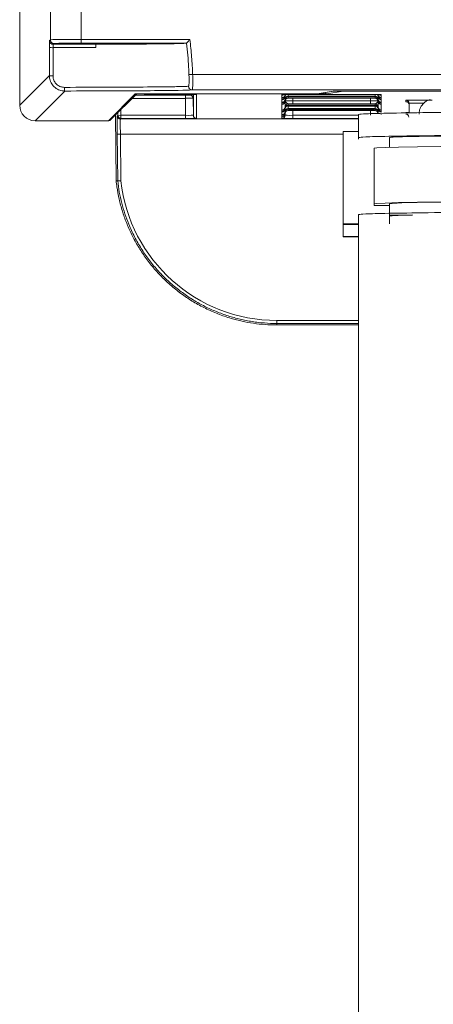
# Model space of a CAD drawing. Header units: millimetres. Extents: x 0 to 2100, y 0 to 1485.
# Tile 22 of 65: x 506 to 533, y 860 to 924. Entities that reach past the tile are written whole.
import ezdxf

# ---------------------------------------------------------------- set-up
doc = ezdxf.new("R2010")
doc.units = ezdxf.units.MM
doc.header["$LTSCALE"] = 5

msp = doc.modelspace()

# ---------------------------------------------------------------- linework, layer by layer
at = {"color": 7, "linetype": 'Continuous', "lineweight": 15}
for p, q in [((506.269, 949.824), (506.269, 918.122)), ((508.26, 922.38), (508.26, 924.982)), ((510.26, 924.967), (510.26, 922.395)), ((508.202, 922.322), (508.26, 922.38)), ((510.26, 922.395), (517.316, 922.395)), ((510.26, 922.155), (510.26, 922.395)), ((508.5, 922.14), (508.442, 922.082)), ((517.102, 922.155), (510.26, 922.155)), ((511.251, 922.131), (511.207, 922.086)), ((511.251, 922.131), (516.583, 922.131)), ((517.103, 922.155), (517.102, 922.155)), ((506.269, 918.122), (508.197, 920.051)), ((517.256, 920.114), (517.496, 920.122)), ((517.496, 920.122), (642.434, 920.122)), ((641.711, 919.122), (517.463, 919.122)), ((509.197, 919.051), (507.269, 917.123)), ((512.025, 917.123), (513.761, 918.859)), ((512.194, 917.193), (513.863, 918.862)), ((513.781, 918.86), (513.781, 918.86)), ((514.241, 918.864), (525.585, 918.864)), ((514.426, 918.858), (514.403, 918.835)), ((514.403, 918.835), (517.043, 918.835)), ((526.216, 918.858), (514.426, 918.858)), ((517.034, 918.576), (517.034, 918.776)), ((517.043, 917.473), (517.034, 918.576)), ((517.534, 918.581), (517.543, 917.477)), ((517.743, 918.829), (517.743, 917.279)), ((523.295, 918.779), (523.295, 918.829)), ((523.295, 918.779), (523.295, 918.779)), ((523.295, 918.621), (523.295, 918.779)), ((523.295, 918.62), (523.295, 918.621)), ((523.295, 918.536), (523.295, 918.62)), ((523.295, 918.535), (523.295, 918.536)), ((523.295, 918.488), (523.295, 918.535)), ((523.295, 918.487), (523.295, 918.488)), ((523.295, 918.32), (523.295, 918.487)), ((523.495, 918.817), (523.495, 918.733)), ((523.495, 918.686), (523.495, 918.684)), ((523.495, 918.684), (523.495, 918.517)), ((523.495, 918.47), (523.495, 918.468)), ((523.495, 918.468), (523.495, 918.384)), ((523.695, 918.665), (523.695, 918.581)), ((523.995, 918.835), (529.043, 918.835)), ((523.998, 918.715), (529.04, 918.715)), ((529.04, 918.665), (523.998, 918.665)), ((523.998, 918.581), (529.04, 918.581)), ((525.585, 918.864), (526.609, 919.034)), ((525.624, 918.867), (526.636, 919.035)), ((527.264, 919.032), (526.216, 918.858)), ((526.609, 919.034), (526.632, 919.035)), ((527.088, 919.038), (544.764, 919.038)), ((529.343, 918.581), (529.343, 918.665)), ((529.543, 918.733), (529.543, 918.817)), ((529.543, 918.684), (529.543, 918.686)), ((529.543, 918.517), (529.543, 918.684)), ((529.543, 918.468), (529.543, 918.47)), ((529.543, 918.384), (529.543, 918.468)), ((529.714, 918.831), (529.722, 918.83)), ((529.743, 918.829), (529.743, 918.779)), ((529.743, 918.779), (529.743, 918.779)), ((529.743, 918.779), (529.743, 918.621)), ((529.743, 918.621), (529.743, 918.62)), ((529.743, 918.62), (529.743, 918.536)), ((529.743, 918.536), (529.743, 918.535)), ((529.743, 918.535), (529.743, 918.488)), ((529.743, 918.488), (529.743, 918.487)), ((529.743, 918.487), (529.743, 918.32)), ((531.341, 918.358), (531.342, 918.45)), ((523.295, 918.319), (523.295, 918.32)), ((523.295, 918.272), (523.295, 918.319)), ((523.295, 918.271), (523.295, 918.272)), ((523.295, 918.187), (523.295, 918.271)), ((523.295, 918.186), (523.295, 918.187)), ((523.295, 917.818), (523.295, 918.186)), ((523.295, 917.818), (523.295, 917.818)), ((523.295, 917.733), (523.295, 917.818)), ((523.495, 918.016), (523.495, 918.015)), ((523.495, 918.015), (523.495, 917.93)), ((523.495, 917.883), (523.495, 917.882)), ((523.495, 917.882), (523.495, 917.714)), ((523.695, 918.212), (523.695, 918.127)), ((523.695, 918.079), (523.695, 917.911)), ((523.695, 917.863), (523.695, 917.778)), ((523.998, 918.211), (523.998, 918.411)), ((523.998, 918.411), (529.04, 918.411)), ((529.04, 918.211), (523.998, 918.211)), ((523.998, 918.128), (529.04, 918.128)), ((529.04, 918.078), (523.998, 918.078)), ((523.998, 917.912), (529.04, 917.912)), ((529.04, 917.862), (523.998, 917.862)), ((529.04, 918.211), (529.04, 918.411)), ((529.343, 918.127), (529.343, 918.212)), ((529.343, 917.911), (529.343, 918.079)), ((529.343, 917.778), (529.343, 917.863)), ((529.543, 918.015), (529.543, 918.016)), ((529.543, 917.93), (529.543, 918.015)), ((529.543, 917.882), (529.543, 917.883)), ((529.543, 917.714), (529.543, 917.882)), ((529.743, 918.32), (529.743, 918.319)), ((529.743, 918.319), (529.743, 918.272)), ((529.743, 918.272), (529.743, 918.271)), ((529.743, 918.271), (529.743, 918.187)), ((529.743, 918.187), (529.743, 918.186)), ((529.743, 918.186), (529.743, 917.818)), ((529.743, 917.818), (529.743, 917.733)), ((529.743, 917.818), (529.743, 917.818)), ((531.542, 918.251), (531.541, 918.16)), ((531.541, 918.16), (531.545, 917.632)), ((512.49, 917.489), (512.528, 913.224)), ((512.605, 917.435), (512.641, 917.471)), ((512.641, 917.471), (512.841, 917.473)), ((512.841, 917.273), (512.805, 917.237)), ((512.841, 917.473), (517.043, 917.473)), ((512.841, 917.473), (512.841, 917.273)), ((517.043, 917.273), (512.841, 917.273)), ((517.043, 917.473), (517.043, 917.273)), ((523.295, 917.732), (523.295, 917.733)), ((523.295, 917.685), (523.295, 917.732)), ((523.295, 917.684), (523.295, 917.685)), ((523.295, 917.517), (523.295, 917.684)), ((523.295, 917.517), (523.295, 917.517)), ((523.295, 917.469), (523.295, 917.517)), ((523.295, 917.468), (523.295, 917.469)), ((523.295, 917.384), (523.295, 917.468)), ((523.295, 917.383), (523.295, 917.384)), ((523.295, 917.279), (523.295, 917.383)), ((523.495, 917.667), (523.495, 917.666)), ((523.495, 917.666), (523.495, 917.581)), ((523.995, 917.273), (523.995, 917.473)), ((523.998, 917.779), (529.04, 917.779)), ((528.269, 917.534), (528.269, 917.334)), ((528.269, 917.334), (528.269, 916.034)), ((529.743, 917.733), (529.743, 917.732)), ((529.743, 917.732), (529.743, 917.685)), ((529.743, 917.685), (529.743, 917.684)), ((529.743, 917.517), (529.743, 917.517)), ((507.269, 917.123), (512.025, 917.123)), ((512.63, 913.221), (512.604, 916.256)), ((512.804, 916.254), (512.83, 913.23)), ((527.269, 910.421), (527.269, 916.421)), ((527.269, 916.421), (528.269, 916.421)), ((528.269, 915.921), (528.269, 916.034)), ((530.269, 915.39), (530.269, 916.034)), ((529.269, 911.734), (529.269, 915.334)), ((512.528, 913.224), (512.528, 913.224)), ((512.63, 913.221), (512.63, 913.221)), ((529.269, 911.621), (529.269, 911.734)), ((530.269, 911.621), (529.269, 911.621)), ((530.269, 911.034), (530.269, 911.734)), ((528.269, 911.034), (528.269, 792.539)), ((530.269, 910.421), (530.269, 911.034)), ((527.269, 910.421), (528.269, 910.421)), ((527.269, 910.386), (527.269, 910.421)), ((528.269, 910.386), (527.269, 910.386)), ((527.269, 909.618), (527.269, 910.386)), ((527.269, 909.618), (528.269, 909.618)), ((527.269, 909.583), (527.269, 909.618)), ((528.269, 909.583), (527.269, 909.583)), ((522.959, 904.16), (522.959, 903.963)), ((522.959, 903.963), (522.959, 903.864)), ((522.959, 903.864), (528.269, 903.864))]:
    msp.add_line(p, q, dxfattribs=at)
at = {"color": 8, "linetype": 'Continuous', "lineweight": 15}
for p, q in [((517.034, 918.576), (513.578, 918.576)), ((513.761, 918.859), (513.786, 918.861)), ((513.778, 918.776), (517.034, 918.776)), ((514.426, 918.864), (514.426, 918.858)), ((517.334, 918.779), (517.334, 918.834)), ((517.534, 918.833), (517.534, 918.581)), ((517.543, 917.477), (517.543, 918.833)), ((517.718, 918.831), (517.743, 918.829)), ((523.316, 918.83), (523.295, 918.829)), ((523.495, 918.733), (523.495, 918.686)), ((523.495, 918.517), (523.495, 918.47)), ((523.695, 918.864), (523.695, 918.714)), ((523.998, 918.665), (523.998, 918.715)), ((524, 918.581), (523.998, 918.411)), ((525.585, 918.864), (525.624, 918.867)), ((527.264, 919.038), (527.264, 919.032)), ((640.517, 919.032), (527.264, 919.032)), ((529.04, 918.411), (529.039, 918.581)), ((529.04, 918.665), (529.04, 918.715)), ((529.343, 918.714), (529.343, 918.835)), ((529.543, 918.686), (529.543, 918.733)), ((529.543, 918.47), (529.543, 918.517)), ((529.743, 918.829), (529.718, 918.831)), ((512.838, 917.836), (512.841, 917.473)), ((523.495, 918.384), (523.495, 918.016)), ((523.495, 917.93), (523.495, 917.883)), ((523.498, 918.415), (523.498, 918.418)), ((523.998, 918.078), (523.998, 918.128)), ((523.998, 917.862), (523.998, 917.912)), ((529.04, 918.078), (529.04, 918.128)), ((529.04, 917.862), (529.04, 917.912)), ((529.54, 918.418), (529.54, 918.415)), ((529.543, 918.016), (529.543, 918.384)), ((529.543, 917.883), (529.543, 917.93)), ((531.547, 917.632), (531.542, 918.251)), ((512.641, 917.471), (512.639, 917.638)), ((512.805, 917.237), (528.269, 917.237)), ((523.495, 917.714), (523.495, 917.667)), ((523.495, 917.477), (523.496, 917.599)), ((523.495, 917.581), (523.495, 917.477)), ((523.997, 917.779), (523.995, 917.473)), ((523.995, 917.473), (528.269, 917.473)), ((528.269, 917.273), (523.995, 917.273)), ((529.043, 917.473), (529.041, 917.779)), ((529.543, 917.667), (529.543, 917.714)), ((529.743, 917.517), (529.743, 917.507)), ((527.269, 916.254), (512.804, 916.254)), ((522.959, 904.16), (528.269, 904.16)), ((528.269, 903.963), (522.959, 903.963))]:
    msp.add_line(p, q, dxfattribs=at)
at = {"color": 8, "linetype": 'Continuous', "lineweight": 15, "flags": 128}
for points in [[(514.426, 918.858), (514.387, 918.861), (514.377, 918.864)], [(527.264, 919.032), (527.225, 919.036), (527.215, 919.038)]]:
    msp.add_lwpolyline(points, dxfattribs=at)
at = {"color": 7, "linetype": 'Continuous', "lineweight": 15, "flags": 128}
for points in [[(529.269, 915.334), (529.449, 915.358), (529.985, 915.382), (530.868, 915.404), (532.082, 915.426), (533.609, 915.446), (535.42, 915.464), (537.485, 915.48), (539.769, 915.493), (542.233, 915.504), (544.834, 915.511), (547.528, 915.516), (550.269, 915.518)], [(529.269, 911.734), (529.449, 911.758), (529.985, 911.782), (530.868, 911.805), (532.082, 911.826), (533.609, 911.846), (535.42, 911.864), (537.485, 911.88), (539.769, 911.893), (542.233, 911.904), (544.834, 911.911), (547.528, 911.916), (550.269, 911.918)], [(530.269, 911.734), (530.473, 911.759), (531.079, 911.784), (532.076, 911.807), (533.444, 911.829), (535.154, 911.849), (537.172, 911.866), (539.456, 911.881), (541.961, 911.893), (544.634, 911.902), (547.423, 911.907), (550.269, 911.909)], [(530.269, 910.987), (530.868, 911.002), (531.769, 911.018)]]:
    msp.add_lwpolyline(points, dxfattribs=at)
at = {"color": 7, "linetype": 'Continuous', "lineweight": 15}
for centre, radius, start, end in [((508.442, 922.322), 0.24, 180.00501, 225.10844), ((508.5, 922.38), 0.24, 180.00511, 269.99489), ((508.377, 922.469), 0.605, 252.75868, 275.34353), ((508.376, 921.802), 1.761, 264.17033, 271.85447), ((509.801, 919.232), 0.631, 174.76468, 196.67244), ((517.464, 919.362), 0.24, 180.38751, 269.7732), ((514.403, 919.035), 0.2, 239.02441, 269.99533), ((517.218, 898.778), 20.058, 88.50018, 90.49985), ((517.334, 918.579), 0.2, 0.5011, 90.00108), ((523.295, 918.821), 0.2, 269.99892, 359.4989), ((523.295, 918.82), 0.2, 269.99893, 359.16835), ((523.295, 918.735), 0.2, 269.99892, 359.4989), ((523.295, 918.736), 0.2, 269.99893, 359.16835), ((523.295, 918.688), 0.2, 269.99892, 359.4989), ((523.295, 918.687), 0.2, 269.99893, 359.16835), ((523.295, 918.519), 0.2, 269.99892, 359.4989), ((523.295, 918.52), 0.2, 269.99893, 359.16835), ((523.295, 918.472), 0.2, 269.99892, 359.4989), ((523.295, 918.471), 0.2, 269.99893, 359.16835), ((523.695, 918.73), 0.2, 138.07474, 179.16926), ((523.695, 918.514), 0.2, 89.99893, 179.16835), ((523.695, 918.465), 0.2, 89.99893, 179.16835), ((523.695, 918.381), 0.2, 89.99893, 179.16835), ((525.585, 919.104), 0.24, 270, 279.45407), ((529.343, 918.514), 0.2, 0.83165, 90.00107), ((529.343, 918.465), 0.2, 0.83165, 90.00107), ((529.343, 918.381), 0.2, 0.83165, 90.00107), ((529.343, 918.73), 0.2, 0.83064, 31.93546), ((529.743, 918.821), 0.2, 180.5011, 270.00108), ((529.743, 918.82), 0.2, 180.83165, 270.00107), ((529.743, 918.735), 0.2, 180.5011, 270.00108), ((529.743, 918.736), 0.2, 180.83165, 270.00107), ((529.743, 918.688), 0.2, 180.5011, 270.00108), ((529.743, 918.687), 0.2, 180.83165, 270.00107), ((529.743, 918.519), 0.2, 180.5011, 270.00108), ((529.743, 918.52), 0.2, 180.83165, 270.00107), ((529.743, 918.472), 0.2, 180.5011, 270.00108), ((529.743, 918.471), 0.2, 180.83165, 270.00107), ((531.342, 918.25), 0.2, 0.50111, 90.00103), ((523.295, 918.387), 0.2, 269.99893, 359.16835), ((523.295, 918.386), 0.2, 269.99892, 359.4989), ((523.295, 918.018), 0.2, 269.99892, 359.4989), ((523.295, 918.018), 0.2, 269.99893, 359.16835), ((523.295, 917.932), 0.2, 269.99892, 359.4989), ((523.295, 917.933), 0.2, 269.99893, 359.16835), ((523.295, 917.885), 0.2, 269.99892, 359.4989), ((523.295, 917.884), 0.2, 269.99893, 359.16835), ((523.695, 918.012), 0.2, 89.99893, 179.16835), ((523.695, 917.927), 0.2, 89.99893, 179.16835), ((523.695, 917.879), 0.2, 89.99893, 179.16835), ((523.695, 917.711), 0.2, 89.99893, 179.16835), ((523.695, 917.663), 0.2, 89.99893, 179.16835), ((529.343, 918.012), 0.2, 0.83165, 90.00107), ((529.343, 917.927), 0.2, 0.83165, 90.00107), ((529.343, 917.879), 0.2, 0.83165, 90.00107), ((529.343, 917.711), 0.2, 0.83165, 90.00107), ((529.343, 917.663), 0.2, 0.83165, 90.00107), ((529.743, 918.387), 0.2, 180.83165, 270.00107), ((529.743, 918.386), 0.2, 180.5011, 270.00108), ((529.743, 918.018), 0.2, 180.5011, 270.00108), ((529.743, 918.018), 0.2, 180.83165, 270.00107), ((529.743, 917.932), 0.2, 180.5011, 270.00108), ((529.743, 917.933), 0.2, 180.83165, 270.00107), ((529.743, 917.885), 0.2, 180.5011, 270.00108), ((529.743, 917.884), 0.2, 180.83165, 270.00107), ((531.341, 918.158), 0.2, 0.50111, 90.00103), ((512.025, 917.363), 0.24, 270, 315), ((512.805, 917.437), 0.2, 180.50072, 269.99488), ((512.841, 917.473), 0.2, 180.50072, 269.99488), ((517.743, 917.479), 0.2, 180.5011, 270.00108), ((523.295, 917.717), 0.2, 269.99892, 359.4989), ((523.295, 917.717), 0.2, 269.99893, 359.16835), ((523.295, 917.669), 0.2, 269.99892, 359.4989), ((523.295, 917.668), 0.2, 269.99893, 359.16835), ((523.295, 917.583), 0.2, 269.99892, 359.4989), ((523.295, 917.584), 0.2, 269.99893, 359.16835), ((523.295, 917.479), 0.2, 269.99892, 359.4989), ((523.695, 917.578), 0.2, 89.99893, 179.16835), ((529.343, 917.578), 0.2, 0.83165, 90.00107), ((531.334, 917.355), 0.2, 0.50111, 90.00103), ((512.73, 919.18), 2.927, 267.53765, 271.45362), ((522.959, 914.35), 10.19, 186.31139, 270), ((531.667, 896.304), 14.694, 89.60286, 95.46)]:
    msp.add_arc(centre, radius, start, end, dxfattribs=at)
at = {"color": 8, "linetype": 'Continuous', "lineweight": 15}
for centre, radius, start, end in [((508.442, 922.322), 0.24, 225.10781, 269.99511), ((523.295, 918.979), 0.2, 269.99969, 324.57006), ((523.295, 918.979), 0.2, 269.99969, 324.71708), ((523.695, 918.681), 0.2, 114.42725, 179.16889), ((529.343, 918.681), 0.2, 0.83085, 50.88992), ((529.743, 918.979), 0.2, 227.81014, 270.00017), ((529.743, 918.979), 0.2, 228.02729, 270.00017), ((512.025, 917.363), 0.24, 269.99511, 314.99962)]:
    msp.add_arc(centre, radius, start, end, dxfattribs=at)
at = {"color": 7, "linetype": 'Continuous', "lineweight": 15}
for centre, major_axis, ratio, start_param, end_param in [((510.26, 922.38), (2, 0), 0.00768, 1.570796, 3.132866), ((510.26, 922.14), (1.76, 0), 0.008727, 1.570796, 3.132866), ((514.241, 918.859), (0.48, 0), 0.008727, 1.570796, 3.132866), ((517.034, 918.779), (0.3, 0), 0.008727, 4.712465, 6.283185), ((517.034, 918.579), (0.5, 0.002), 0.005236, 4.712416, 6.283137), ((523.998, 918.708), (0.7, 0), 0.008727, 1.570872, 2.019234), ((523.998, 918.671), (0.7, 0), 0.008727, 4.263952, 4.712313), ((523.998, 918.575), (0.7, 0), 0.008727, 1.570872, 2.019234), ((527.088, 919.034), (0.48, 0), 0.008727, 1.570796, 3.089233), ((529.04, 918.708), (0.7, 0), 0.008727, 1.122359, 1.57072), ((529.04, 918.671), (0.7, 0), 0.008727, 4.712465, 5.160826), ((529.04, 918.575), (0.7, 0), 0.008727, 1.122359, 1.57072), ((533.042, 918.45), (1.7, 0), 0.008727, 1.570872, 3.141517), ((507.269, 918.123), (0.707, 0.707), 0.99996, 2.356233, 3.926953), ((523.998, 918.417), (0.5, 0.002), 0.012216, 3.14152, 4.71224), ((523.998, 918.217), (0.7, 0), 0.008727, 4.263952, 4.712313), ((523.998, 918.122), (0.7, 0), 0.008727, 1.570872, 2.019234), ((523.998, 918.084), (0.7, 0), 0.008727, 4.263952, 4.712313), ((523.998, 917.906), (0.7, 0), 0.008727, 1.570872, 2.019234), ((523.998, 917.868), (0.7, 0), 0.008727, 4.263952, 4.712313), ((529.04, 918.417), (0.5, -0.002), 0.012216, 4.712538, 6.283258), ((529.04, 918.217), (0.7, 0), 0.008727, 4.712465, 5.160826), ((529.04, 918.122), (0.7, 0), 0.008727, 1.122359, 1.57072), ((529.04, 918.084), (0.7, 0), 0.008727, 4.712465, 5.160826), ((529.04, 917.906), (0.7, 0), 0.008727, 1.122359, 1.57072), ((529.04, 917.868), (0.7, 0), 0.008727, 4.712465, 5.160826), ((512.615, 916.235), (-0.01, 1.2), 0.008802, 0.00865, 1.553267), ((512.815, 916.237), (-0.01, 1), 0.010562, 0.008617, 1.553233), ((517.043, 917.479), (0.5, -0.002), 0.012216, 4.712538, 6.283258), ((517.043, 917.279), (0.7, 0), 0.008727, 4.712465, 6.283185), ((523.995, 917.279), (0.7, 0), 0.008727, 3.141593, 4.712313), ((523.995, 917.479), (0.5, 0.002), 0.012216, 3.14152, 4.71224), ((523.998, 917.773), (0.7, 0), 0.008727, 1.570872, 2.019234), ((529.04, 917.773), (0.7, 0), 0.008727, 1.122359, 1.57072), ((514.745, 914.284), (8.284, 0.072), 0.130407, 4.440307, 4.453114)]:
    msp.add_ellipse(centre, major_axis=major_axis, ratio=ratio, start_param=start_param, end_param=end_param, dxfattribs=at)
at = {"color": 8, "linetype": 'Continuous', "lineweight": 15}
for centre, major_axis, ratio, start_param, end_param in [((526.216, 919.058), (0.38, -0.002), 0.526854, 3.912684, 4.715742), ((526.216, 919.058), (-0.016, 0.2), 0.897989, 2.119795, 3.053481), ((533.042, 918.25), (1.5, -0.002), 0.00989, 1.937956, 3.141538), ((533.035, 917.647), (1.7, 0), 0.008727, 2.638531, 3.141517)]:
    msp.add_ellipse(centre, major_axis=major_axis, ratio=ratio, start_param=start_param, end_param=end_param, dxfattribs=at)
at = {"color": 7, "linetype": 'Continuous', "lineweight": 15}
for points, knots in [([(508.201, 922.28), (508.2, 922.278), (508.2, 922.261), (508.199, 922.182), (508.198, 922.051), (508.198, 921.945), (508.198, 921.891)], [0, 0, 0, 0, 0.048399, 0.365639, 0.682818, 1, 1, 1, 1]), ([(517.103, 922.155), (517.105, 922.158), (517.109, 922.163), (517.137, 922.194), (517.186, 922.249), (517.249, 922.32), (517.296, 922.372), (517.315, 922.394), (517.316, 922.395)], [0, 0, 0, 0, 0.153787, 0.306893, 0.518111, 0.795909, 0.992849, 1, 1, 1, 1]), ([(517.316, 922.395), (517.338, 922.207), (517.381, 921.829), (517.415, 921.451), (517.445, 921.073), (517.472, 920.693), (517.488, 920.313), (517.496, 920.122)], [0, 0, 0, 0, 0.24972, 0.499441, 0.499552, 0.749161, 1, 1, 1, 1]), ([(508.197, 920.051), (508.197, 920.358), (508.197, 920.972), (508.198, 921.585), (508.198, 921.891)], [0, 0, 0, 0, 0.499707, 1, 1, 1, 1]), ([(508.434, 921.867), (508.434, 921.707), (508.433, 921.101), (508.433, 920.492), (508.433, 920.042)], [0, 0, 0, 0, 0.262494, 1, 1, 1, 1]), ([(508.434, 921.867), (508.434, 921.893), (508.434, 921.946), (508.436, 922.014), (508.438, 922.061), (508.44, 922.08), (508.442, 922.082), (508.442, 922.082)], [0, 0, 0, 0, 0.230867, 0.461792, 0.692845, 0.924054, 1, 1, 1, 1]), ([(511.205, 921.871), (510.716, 921.87), (509.931, 921.868), (508.992, 921.867), (508.558, 921.867), (508.434, 921.867)], [0, 0, 0, 0, 0.539351, 0.867851, 1, 1, 1, 1]), ([(508.442, 922.082), (508.861, 922.082), (509.803, 922.083), (510.705, 922.085), (511.207, 922.086)], [0, 0, 0, 0, 0.444121, 1, 1, 1, 1]), ([(511.205, 922.084), (511.497, 922.085), (512.71, 922.09), (514.61, 922.102), (515.934, 922.117), (516.406, 922.127), (516.494, 922.129)], [0, 0, 0, 0, 0.124354, 0.517043, 0.909735, 1, 1, 1, 1]), ([(511.207, 922.086), (511.206, 922.083), (511.206, 922.077), (511.205, 922.03), (511.205, 921.964), (511.205, 921.905), (511.205, 921.875), (511.205, 921.871)], [0, 0, 0, 0, 0.250026, 0.500342, 0.741803, 0.968374, 1, 1, 1, 1]), ([(516.583, 922.131), (516.592, 922.131), (516.908, 922.139), (517.007, 922.147), (517.102, 922.155)], [0, 0, 0, 0, 0.029176, 1, 1, 1, 1]), ([(517.256, 920.114), (517.249, 920.273), (517.221, 920.955), (517.162, 921.636), (517.103, 922.155), (517.103, 922.155)], [0, 0, 0, 0, 0.234415, 0.999982, 1, 1, 1, 1]), ([(509.197, 919.051), (509.085, 919.062), (508.861, 919.084), (508.562, 919.255), (508.336, 919.507), (508.214, 919.788), (508.202, 919.975), (508.197, 920.051)], [0, 0, 0, 0, 0.214214, 0.428728, 0.64238, 0.855823, 1, 1, 1, 1]), ([(508.433, 920.042), (508.436, 919.986), (508.446, 919.845), (508.535, 919.634), (508.702, 919.443), (508.924, 919.314), (509.09, 919.298), (509.173, 919.289)], [0, 0, 0, 0, 0.145359, 0.360009, 0.573765, 0.787291, 1, 1, 1, 1]), ([(517.224, 919.36), (517.23, 919.364), (517.244, 919.375), (517.258, 919.465), (517.265, 919.635), (517.264, 919.861), (517.259, 920.029), (517.256, 920.114)], [0, 0, 0, 0, 0.13888, 0.35217, 0.566824, 0.783036, 1, 1, 1, 1]), ([(517.496, 920.122), (517.499, 920.01), (517.504, 919.786), (517.505, 919.487), (517.497, 919.261), (517.483, 919.141), (517.468, 919.128), (517.463, 919.122)], [0, 0, 0, 0, 0.215298, 0.430644, 0.645594, 0.860127, 1, 1, 1, 1]), ([(509.173, 919.289), (510.17, 919.291), (512.164, 919.295), (514.689, 919.311), (515.995, 919.327), (516.752, 919.341), (517.073, 919.35), (517.191, 919.358), (517.224, 919.36)], [0, 0, 0, 0, 0.247213, 0.494425, 0.741641, 0.780929, 0.938933, 1, 1, 1, 1]), ([(517.463, 919.122), (517.237, 919.113), (516.793, 919.095), (514.848, 919.072), (512.271, 919.056), (510.222, 919.053), (509.197, 919.051)], [0, 0, 0, 0, 0.257615, 0.505079, 0.752539, 1, 1, 1, 1]), ([(523.314, 918.83), (523.315, 918.83), (523.316, 918.831), (523.327, 918.831), (523.334, 918.831)], [0, 0, 0, 0, 0.397465, 1, 1, 1, 1]), ([(523.334, 918.831), (523.35, 918.831), (523.383, 918.832), (523.5, 918.834), (523.665, 918.835), (523.842, 918.835), (523.958, 918.835), (523.995, 918.835)], [0, 0, 0, 0, 0.179348, 0.382466, 0.610315, 0.875254, 1, 1, 1, 1]), ([(529.043, 918.835), (529.088, 918.835), (529.21, 918.835), (529.386, 918.835), (529.549, 918.833), (529.666, 918.832), (529.699, 918.831), (529.714, 918.831)], [0, 0, 0, 0, 0.144061, 0.399194, 0.594785, 0.814192, 1, 1, 1, 1]), ([(532.913, 918.501), (532.91, 918.5), (532.886, 918.495), (532.77, 918.453), (532.578, 918.344), (532.365, 918.135), (532.216, 917.849), (532.198, 917.636), (532.19, 917.539)], [0, 0, 0, 0, 0.01808, 0.162248, 0.331966, 0.550425, 0.794838, 1, 1, 1, 1]), ([(523.495, 918.016), (523.495, 918.026), (523.495, 918.052), (523.496, 918.175), (523.497, 918.31), (523.498, 918.392), (523.498, 918.414), (523.498, 918.415)], [0, 0, 0, 0, 0.217183, 0.553026, 0.876986, 0.994449, 1, 1, 1, 1]), ([(523.498, 918.415), (523.498, 918.415), (523.498, 918.404), (523.505, 918.364), (523.556, 918.303), (523.639, 918.231), (523.679, 918.217), (523.695, 918.212)], [0, 0, 0, 0, 0.006601, 0.146171, 0.501239, 0.799231, 1, 1, 1, 1]), ([(529.343, 918.212), (529.359, 918.217), (529.399, 918.231), (529.482, 918.303), (529.533, 918.364), (529.54, 918.404), (529.54, 918.415), (529.54, 918.415)], [0, 0, 0, 0, 0.200769, 0.498761, 0.853829, 0.993399, 1, 1, 1, 1]), ([(529.54, 918.415), (529.54, 918.414), (529.54, 918.392), (529.541, 918.31), (529.542, 918.175), (529.543, 918.052), (529.543, 918.026), (529.543, 918.016)], [0, 0, 0, 0, 0.005551, 0.123014, 0.446974, 0.782817, 1, 1, 1, 1]), ([(550.269, 917.726), (548.76, 917.725), (545.645, 917.724), (541.065, 917.71), (536.764, 917.688), (533.048, 917.657), (530.284, 917.618), (528.574, 917.577), (528.369, 917.548), (528.269, 917.534)], [0, 0, 0, 0, 0.131017, 0.270531, 0.415795, 0.563268, 0.715883, 0.862537, 1, 1, 1, 1]), ([(528.269, 916.034), (528.359, 916.047), (528.546, 916.075), (530.097, 916.115), (532.653, 916.152), (536.249, 916.185), (540.624, 916.209), (545.414, 916.224), (548.686, 916.225), (550.269, 916.226)], [0, 0, 0, 0, 0.131017, 0.270531, 0.415795, 0.563268, 0.715883, 0.862537, 1, 1, 1, 1]), ([(530.269, 916.034), (530.343, 916.046), (530.492, 916.069), (531.679, 916.101), (533.526, 916.132), (536.027, 916.158), (539.073, 916.18), (542.549, 916.196), (546.33, 916.207), (548.954, 916.208), (550.269, 916.209)], [0, 0, 0, 0, 0.124826, 0.249998, 0.37452, 0.499768, 0.624376, 0.749435, 0.87446, 1, 1, 1, 1]), ([(512.528, 913.224), (512.544, 913.092), (512.591, 912.694), (512.716, 912.037), (512.923, 911.261), (513.189, 910.502), (513.515, 909.761), (513.901, 909.04), (514.353, 908.334), (514.873, 907.652), (515.462, 906.998), (516.113, 906.389), (516.811, 905.839), (517.548, 905.353), (518.321, 904.931), (519.136, 904.572), (519.937, 904.298), (520.709, 904.099), (521.447, 903.965), (522.198, 903.88), (522.705, 903.87), (522.959, 903.864)], [0, 0, 0, 0, 0.026075, 0.078253, 0.130738, 0.182916, 0.235401, 0.288846, 0.342621, 0.399268, 0.456309, 0.514591, 0.573301, 0.629941, 0.686975, 0.745249, 0.803952, 0.852335, 0.900963, 0.950352, 1, 1, 1, 1]), ([(512.83, 913.23), (512.827, 913.229), (512.813, 913.229), (512.788, 913.227), (512.756, 913.225), (512.726, 913.224), (512.698, 913.223), (512.675, 913.222), (512.655, 913.221), (512.641, 913.221), (512.632, 913.221), (512.631, 913.221), (512.63, 913.221)], [0, 0, 0, 0, 0.028478, 0.135936, 0.242531, 0.352209, 0.458676, 0.568221, 0.674624, 0.784108, 0.89051, 1, 1, 1, 1]), ([(522.959, 903.963), (522.825, 903.965), (522.425, 903.969), (521.892, 904.012), (521.361, 904.084), (520.833, 904.177), (520.181, 904.331), (519.41, 904.577), (518.652, 904.886), (517.905, 905.262), (517.178, 905.705), (516.474, 906.219), (515.808, 906.798), (515.195, 907.429), (514.642, 908.106), (514.147, 908.824), (513.71, 909.59), (513.361, 910.347), (513.089, 911.077), (512.885, 911.775), (512.726, 912.49), (512.662, 912.977), (512.63, 913.221)], [0, 0, 0, 0, 0.026349, 0.079076, 0.105582, 0.132129, 0.184856, 0.237899, 0.291934, 0.346309, 0.402979, 0.460042, 0.518346, 0.577078, 0.633754, 0.690824, 0.749135, 0.807874, 0.855315, 0.902986, 0.951371, 1, 1, 1, 1]), ([(528.269, 911.034), (528.359, 911.048), (528.546, 911.075), (530.097, 911.115), (532.653, 911.152), (536.249, 911.185), (540.624, 911.209), (545.414, 911.224), (548.686, 911.226), (550.269, 911.226)], [0, 0, 0, 0, 0.1310172, 0.2705307, 0.4157952, 0.5632682, 0.7158833, 0.8625371, 1, 1, 1, 1])]:
    msp.add_open_spline(points, degree=3, knots=knots, dxfattribs=at)
at = {"color": 8, "linetype": 'Continuous', "lineweight": 15}
for points, knots in [([(508.202, 922.322), (508.202, 922.321), (508.201, 922.319), (508.201, 922.296), (508.201, 922.28)], [0, 0, 0, 0, 0.2792974, 1, 1, 1, 1]), ([(523.295, 918.829), (523.295, 918.83), (523.296, 918.83), (523.324, 918.831), (523.334, 918.831)], [0, 0, 0, 0, 0.6360536, 1, 1, 1, 1]), ([(523.495, 918.686), (523.495, 918.692), (523.495, 918.699), (523.495, 918.731), (523.495, 918.735)], [0, 0, 0, 0, 0.886357, 1, 1, 1, 1]), ([(523.495, 918.47), (523.495, 918.477), (523.495, 918.487), (523.495, 918.525), (523.495, 918.534)], [0, 0, 0, 0, 0.761751, 1, 1, 1, 1]), ([(523.626, 918.702), (523.633, 918.696), (523.657, 918.675), (523.679, 918.67), (523.695, 918.665)], [0, 0, 0, 0, 0.26124, 1, 1, 1, 1]), ([(529.343, 918.665), (529.359, 918.67), (529.381, 918.675), (529.404, 918.695), (529.41, 918.7)], [0, 0, 0, 0, 0.755655, 1, 1, 1, 1]), ([(529.543, 918.735), (529.543, 918.731), (529.543, 918.699), (529.543, 918.692), (529.543, 918.686)], [0, 0, 0, 0, 0.111249, 1, 1, 1, 1]), ([(529.543, 918.519), (529.543, 918.515), (529.543, 918.483), (529.543, 918.476), (529.543, 918.47)], [0, 0, 0, 0, 0.113643, 1, 1, 1, 1]), ([(529.714, 918.831), (529.722, 918.83), (529.743, 918.83), (529.743, 918.829), (529.743, 918.829)], [0, 0, 0, 0, 0.36589, 1, 1, 1, 1]), ([(523.495, 917.883), (523.495, 917.889), (523.495, 917.897), (523.495, 917.928), (523.495, 917.932)], [0, 0, 0, 0, 0.888751, 1, 1, 1, 1]), ([(523.626, 918.115), (523.633, 918.109), (523.657, 918.088), (523.679, 918.083), (523.695, 918.079)], [0, 0, 0, 0, 0.26124, 1, 1, 1, 1]), ([(523.626, 917.899), (523.633, 917.893), (523.657, 917.872), (523.679, 917.867), (523.695, 917.863)], [0, 0, 0, 0, 0.26124, 1, 1, 1, 1]), ([(529.343, 918.079), (529.359, 918.083), (529.381, 918.088), (529.404, 918.109), (529.41, 918.114)], [0, 0, 0, 0, 0.7556546, 1, 1, 1, 1]), ([(529.343, 917.863), (529.359, 917.867), (529.381, 917.872), (529.404, 917.893), (529.41, 917.898)], [0, 0, 0, 0, 0.7556546, 1, 1, 1, 1]), ([(529.543, 917.932), (529.543, 917.929), (529.543, 917.897), (529.543, 917.889), (529.543, 917.883)], [0, 0, 0, 0, 0.113643, 1, 1, 1, 1]), ([(523.495, 917.667), (523.495, 917.673), (523.495, 917.681), (523.495, 917.712), (523.495, 917.716)], [0, 0, 0, 0, 0.888751, 1, 1, 1, 1]), ([(529.543, 917.716), (529.543, 917.713), (529.543, 917.681), (529.543, 917.673), (529.543, 917.667)], [0, 0, 0, 0, 0.113643, 1, 1, 1, 1])]:
    msp.add_open_spline(points, degree=3, knots=knots, dxfattribs=at)

doc.saveas('drawing.dxf')
